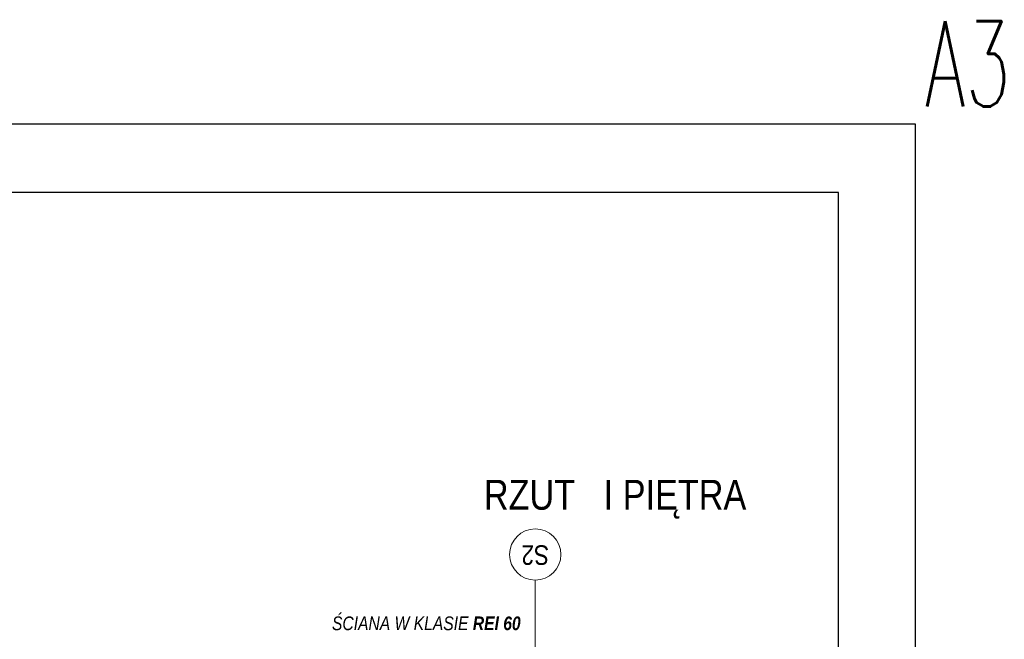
# Model space of a CAD drawing. Extents: x -543332 to -323966, y -9028 to 137422.
# Tile 191 of 250: x -479234 to -467701, y 93531 to 100789. Entities that reach past the tile are written whole.
import ezdxf

# ---------------------------------------------------------------- set-up
doc = ezdxf.new("R2010")
doc.units = 0
doc.header["$MEASUREMENT"] = 0
doc.layers.add('$ IE Tabela', color=7, linetype='Continuous')
doc.layers.add('Arch opisy', color=8, linetype='Continuous')
for name, color, linetype, lineweight in [('Arch opisy_Nr_Pióra__1', 8, 'Continuous', 25), ('Arch opisy_Nr_Pióra__21', 8, 'Continuous', 9), ('INWENT WYMIARY_Nr_Pióra__21', 8, 'Continuous', 9)]:
    doc.layers.add(name, color=color, linetype=linetype, lineweight=lineweight)
doc.styles.add('GENERATED_STYLE_1', font='ARIALN.TTF')
doc.styles.add('GENERATED_STYLE_6', font='ARIALN.TTF')
doc.styles.add('GENERATED_STYLE_7', font='ARIALN.TTF')
doc.styles.add('ROMANS', font='romans.shx', dxfattribs={"width": 0.85})

# ---------------------------------------------------------------- blocks, each defined once
blk = doc.blocks.new('Linia_148', base_point=(-473195, 80088))
at = {"layer": 'Arch opisy_Nr_Pióra__21', "linetype": 'Continuous'}
blk.add_line((-473195, 80088), (-473195, 80910), dxfattribs=at)
blk.add_circle((-473195, 81210), 300, dxfattribs=at)
blk = doc.blocks.new('a3eee')
at = {"layer": '$ IE Tabela'}
for p, q in [((23930.8, 4176.8), (19730.8, 4176.8)), ((23930.8, 1206.8), (23930.8, 4176.8)), ((23840.8, 4096.8), (19890.8, 4096.8)), ((23840.8, 1286.8), (23840.8, 4096.8))]:
    blk.add_line(p, q, dxfattribs=at)
at = {"layer": '$ IE Tabela', "style": 'ROMANS', "width": 0.6168}
blk.add_text('A3', height=100, dxfattribs=at).set_placement((23941.8, 4197.5))

msp = doc.modelspace()

# ---------------------------------------------------------------- block references
at = {"layer": '$ IE Tabela', "transparency": 33554687, "xscale": 10, "yscale": 10, "zscale": 10}
msp.add_blockref('a3eee', (-708051, 57796), dxfattribs=at)
at = {"layer": 'Arch opisy', "linetype": 'Continuous'}
msp.add_blockref('Linia_148', (-473195, 93402), dxfattribs=at)

# ---------------------------------------------------------------- texts
at = {"layer": 'Arch opisy_Nr_Pióra__1', "linetype": 'Continuous', "insert": (-473195, 94403), "char_height": 230, "attachment_point": 2, "rotation": 180, "style": 'GENERATED_STYLE_7'}
msp.add_mtext('{S2}', dxfattribs=at)
at = {"layer": 'Arch opisy_Nr_Pióra__21', "linetype": 'Continuous', "insert": (-470723, 95399), "char_height": 350, "attachment_point": 3, "style": 'GENERATED_STYLE_6'}
msp.add_mtext('{RZUT   I PIĘTRA}', dxfattribs=at)
at = {"layer": 'INWENT WYMIARY_Nr_Pióra__21', "linetype": 'Continuous', "insert": (-474471, 93636), "char_height": 160, "attachment_point": 8, "style": 'GENERATED_STYLE_1'}
msp.add_mtext('\\A1;{\\fArial Narrow Zachodni|b0|i1|c0|p34;ŚCIANA W KLASIE \\fArial Narrow Zachodni|b1|i1|c0|p34;REI 60}', dxfattribs=at)

doc.saveas('drawing.dxf')
